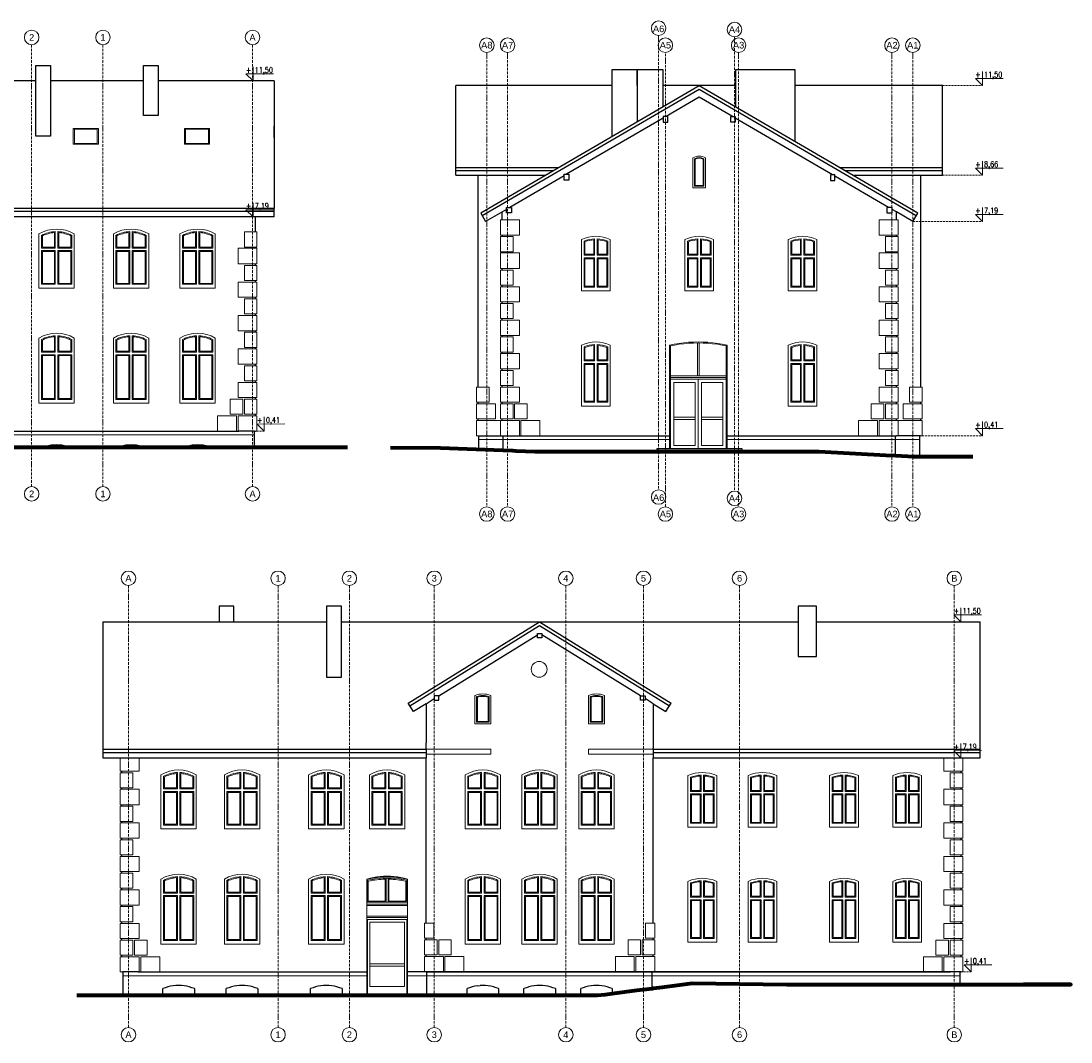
# Model space of a CAD drawing. Header units: inches. Extents: x -8638 to 29969, y -39 to 37625.
# Tile 3 of 18: x 2461 to 5789, y 9233 to 12469. Entities that reach past the tile are written whole.
import ezdxf
from ezdxf.enums import TextEntityAlignment as Align

# ---------------------------------------------------------------- set-up
doc = ezdxf.new("R2010")
doc.units = ezdxf.units.IN
doc.header["$MEASUREMENT"] = 0
for name, pattern in [('ArcadiaLine4607182594047786974', [0]), ('DOTX2', [12.7, 0, -12.7]), ('GAP', [3, 2, -0.5, 0, -0.5]), ('HIDDEN', [9.525, 6.35, -3.175])]:
    doc.linetypes.add(name, pattern=pattern)
doc.layers.get('0').update_dxf_attribs({"lineweight": 0})
for name, color, linetype, lineweight in [('AA_ODNOŚNIKI PZT', 242, 'DOTX2', 140), ('AA_STOLARKA DRZW_009', 7, 'Continuous', 0), ('AA_WIDOK_005', 252, 'Continuous', 0), ('AA_WIDOK_009', 7, 'Continuous', 0), ('AA_WYMIAR WYS_50', 7, 'Continuous', 0), ('isa_V9BAE0E40C946046_B19A2E0E40DD480C4L21BAE0E40DD48147Usr', 7, 'Continuous', 25)]:
    doc.layers.add(name, color=color, linetype=linetype, lineweight=lineweight)
doc.layers.add('AA_WIDOK_025', color=150, linetype='Continuous')
doc.styles.add('ArCADiaStyle', font='arial.ttf')
doc.styles.add('ROMANS', font='romans.shx', dxfattribs={"width": 0.8})

# ---------------------------------------------------------------- blocks, each defined once
blk = doc.blocks.new('okno 3')
at = {"layer": 'AA_STOLARKA DRZW_009', "linetype": 'Continuous'}
for p, q in [((-56, 171.4), (-56, 0)), ((-48, 126.9), (-48, 167.1)), ((-7, 175.8), (-7, 129.9)), ((-4, 178.9), (-4, 126.9)), ((4, 178.9), (4, 126.9)), ((7, 175.8), (7, 129.9)), ((48, 126.9), (48, 167.1)), ((56, 0), (56, 171.4)), ((-45, 129.9), (-45, 165.2)), ((45, 129.9), (45, 165.2)), ((-4, 126.9), (-48, 126.9)), ((-7, 129.9), (-45, 129.9)), ((4, 126.9), (48, 126.9)), ((7, 129.9), (45, 129.9)), ((-56, 0), (56, 0))]:
    blk.add_line(p, q, dxfattribs=at)
for points in [[(-48, 12), (-48, 118.9), (-4, 118.9), (-4, 12)], [(-45, 15), (-45, 115.9), (-7, 115.9), (-7, 15)], [(48, 12), (4, 12), (4, 118.9), (48, 118.9)], [(45, 15), (7, 15), (7, 115.9), (45, 115.9)]]:
    blk.add_lwpolyline(points, close=True, dxfattribs=at)
for centre, radius, start, end in [((0, 78.5), 108.5, 58.931, 121.069), ((0, 76.5), 102.5, 92.2362, 117.9198), ((0, 76.5), 99.5, 94.0337, 116.8852), ((0, 76.5), 102.5, 62.0802, 87.7638), ((0, 76.5), 99.5, 63.1148, 85.9663)]:
    blk.add_arc(centre, radius, start, end, dxfattribs=at)
blk = doc.blocks.new('okno 4')
at = {"layer": 'AA_STOLARKA DRZW_009', "linetype": 'Continuous'}
for p, q in [((-56, 206.4), (-56, 0)), ((-48, 161.9), (-48, 202.1)), ((-45, 164.9), (-45, 200.2)), ((-7, 210.8), (-7, 164.9)), ((-4, 213.9), (-4, 161.9)), ((4, 213.9), (4, 161.9)), ((7, 210.8), (7, 164.9)), ((45, 164.9), (45, 200.2)), ((48, 161.9), (48, 202.1)), ((56, 0), (56, 206.4)), ((-4, 161.9), (-48, 161.9)), ((-7, 164.9), (-45, 164.9)), ((4, 161.9), (48, 161.9)), ((7, 164.9), (45, 164.9)), ((-56, 0), (56, 0))]:
    blk.add_line(p, q, dxfattribs=at)
for points in [[(-48, 12), (-48, 153.9), (-4, 153.9), (-4, 12)], [(-45, 15), (-45, 150.9), (-7, 150.9), (-7, 15)], [(48, 12), (4, 12), (4, 153.9), (48, 153.9)], [(45, 15), (7, 15), (7, 150.9), (45, 150.9)]]:
    blk.add_lwpolyline(points, close=True, dxfattribs=at)
for centre, radius, start, end in [((0, 113.5), 108.5, 58.931, 121.069), ((0, 111.5), 102.5, 92.2362, 117.9198), ((0, 111.5), 99.5, 94.0337, 116.8852), ((0, 111.5), 102.5, 62.0802, 87.7638), ((0, 111.5), 99.5, 63.1148, 85.9663)]:
    blk.add_arc(centre, radius, start, end, dxfattribs=at)
blk = doc.blocks.new('okno 2')
at = {"layer": 'AA_STOLARKA DRZW_009', "linetype": 'Continuous'}
for points in [[(45.5, 193, 0.21978), (-45.5, 193), (-45.5, 0), (45.5, 0)], [(-37.5, 187.9, -0.084065), (-4, 194.9), (-4, 142.9), (-37.5, 142.9)], [(-34.5, 185.8, -0.071029), (-7, 191.8), (-7, 145.9), (-34.5, 145.9)], [(37.5, 187.9, 0.084065), (4, 194.9), (4, 142.9), (37.5, 142.9)], [(34.5, 185.8, 0.071029), (7, 191.8), (7, 145.9), (34.5, 145.9)]]:
    blk.add_lwpolyline(points, format="xyb", close=True, dxfattribs=at)
for points in [[(-37.5, 12), (-37.5, 134.9), (-4, 134.9), (-4, 12)], [(37.5, 12), (4, 12), (4, 134.9), (37.5, 134.9)], [(-34.5, 15), (-34.5, 131.9), (-7, 131.9), (-7, 15)], [(34.5, 15), (7, 15), (7, 131.9), (34.5, 131.9)]]:
    blk.add_lwpolyline(points, close=True, dxfattribs=at)
blk = doc.blocks.new('okno 1')
at = {"layer": 'AA_STOLARKA DRZW_009', "linetype": 'Continuous'}
for points in [[(45.5, 163, 0.21978), (-45.5, 163), (-45.5, 0), (45.5, 0)], [(-37.5, 157.9, -0.084065), (-4, 164.9), (-4, 112.9), (-37.5, 112.9)], [(-34.5, 155.8, -0.071029), (-7, 161.8), (-7, 115.9), (-34.5, 115.9)], [(37.5, 157.9, 0.084065), (4, 164.9), (4, 112.9), (37.5, 112.9)], [(34.5, 155.8, 0.071029), (7, 161.8), (7, 115.9), (34.5, 115.9)]]:
    blk.add_lwpolyline(points, format="xyb", close=True, dxfattribs=at)
for points in [[(-37.5, 12), (-37.5, 104.9), (-4, 104.9), (-4, 12)], [(-34.5, 15), (-34.5, 101.9), (-7, 101.9), (-7, 15)], [(37.5, 12), (4, 12), (4, 104.9), (37.5, 104.9)], [(34.5, 15), (7, 15), (7, 101.9), (34.5, 101.9)]]:
    blk.add_lwpolyline(points, close=True, dxfattribs=at)
blk = doc.blocks.new('OKŁADZINA')
for points in [[(0, 583), (0, 631), (40, 631), (40, 583)], [(0, 530), (0, 579), (60, 579), (60, 530)], [(0, 477), (0, 525), (40, 525), (40, 477)], [(0, 424), (0, 472), (60, 472), (60, 424)], [(0, 371), (0, 419), (40, 419), (40, 371)], [(0, 318), (0, 366), (60, 366), (60, 318)], [(0, 265), (0, 313), (40, 313), (40, 265)], [(0, 212), (0, 260), (60, 260), (60, 212)], [(0, 159), (0, 207), (40, 207), (40, 159)], [(0, 106), (0, 154), (60, 154), (60, 106)], [(0, 53), (0, 101), (40, 101), (40, 53)], [(45, 53), (45, 101), (85, 101), (85, 53)], [(0, 0), (0, 48), (60, 48), (60, 0)], [(65, 0), (65, 48), (125, 48), (125, 0)]]:
    blk.add_lwpolyline(points, close=True)
blk = doc.blocks.new('OKŁADZINA 2')
for points in [[(0, 107), (0, 155), (30, 155), (30, 107)], [(0, 54), (0, 102), (40, 102), (40, 54)], [(45, 54), (45, 102), (85, 102), (85, 54)], [(0, 0), (0, 49), (60, 49), (60, 0)], [(65, 0), (65, 49), (125, 49), (125, 0)]]:
    blk.add_lwpolyline(points, close=True)
blk = doc.blocks.new('kota wys. dół')
blk.add_lwpolyline([(2489.2, 1562.6), (2489.2, 1537.4), (2476.6, 1550), (2526.2, 1550)])
at = {"style": 'ROMANS'}
blk.add_attdef('%%P', text='', height=10.5, dxfattribs=at).set_placement((2486.1, 1552.1), align=Align.RIGHT)
blk.add_attdef('0.00', (2492.3, 1552.1), '', height=10.5, dxfattribs=at)

msp = doc.modelspace()

# ---------------------------------------------------------------- linework, layer by layer
at = {"linetype": 'ArcadiaLine4607182594047786974', "lineweight": 0}
for centre in [(4481.8, 12445.8), (4722.3, 12441.7), (2495, 12416.7), (2721, 12416.7), (3195, 12416.7), (3937.3, 12392), (4003.3, 12392), (4503.3, 12392), (4735.3, 12392), (5221.3, 12392), (5287.3, 12392), (2495, 10970.3), (2721, 10970.3), (3195, 10970.3), (4481.8, 10960.2), (4722.3, 10956.1), (3937.3, 10906.4), (4003.3, 10906.4), (4503.3, 10906.4), (4735.3, 10906.4), (5221.3, 10906.4), (5287.3, 10906.4), (2801.8, 10702.7), (3275.8, 10702.7), (3501.8, 10702.7), (3770.8, 10702.7), (4187.8, 10702.7), (4433.8, 10702.7), (4738.3, 10702.7), (5418.8, 10702.7), (2801.8, 9256.3), (3275.8, 9256.3), (3501.8, 9256.3), (3770.8, 9256.3), (4187.8, 9256.3), (4433.8, 9256.3), (4738.3, 9256.3), (5418.8, 9256.3)]:
    msp.add_circle(centre, 23, dxfattribs=at)
at = {"layer": 'AA_ODNOŚNIKI PZT', "color": 0, "linetype": 'Continuous', "lineweight": 80}
for points in [[(2410.7, 11118.4), (2529.3, 11118.4), (2618.7, 11118.4), (2765.3, 11118.4), (2854.7, 11118.4), (2976.3, 11118.4), (3065.7, 11118.4), (3152, 11118.4), (3201, 11118.4), (3496.2, 11118.4)], [(5477.7, 11087.2), (5290.7, 11087.2), (5232.5, 11090.4), (5201.5, 11092.1), (4990.7, 11103.6), (4782.5, 11103.6), (4698.5, 11103.6), (4516.5, 11103.6), (4406.5, 11103.6), (4090.7, 11103.6), (4029.4, 11105.9), (4019.5, 11106.2), (3988.5, 11107.4), (3790.7, 11114.6), (3632.5, 11116.5)], [(2637.8, 9381.3), (2783.8, 9381.3), (2832.8, 9381.3), (2910.8, 9381.3), (3010.8, 9381.3), (3111.8, 9381.3), (3211.8, 9381.3), (3378.8, 9381.3), (3478.8, 9381.3), (3556.8, 9381.3), (3685.8, 9381.3), (3747.8, 9381.3), (3796.8, 9381.3), (3874.8, 9381.3), (3974.8, 9381.3), (4054.8, 9381.3), (4154.8, 9381.3), (4234.8, 9381.3), (4288.6, 9381.3), (4312.3, 9384.3), (4334.8, 9387.2), (4412.8, 9397.1), (4461.8, 9403.3), (4464.8, 9403.6), (4484.8, 9406.2), (4549.1, 9414.3), (4588.6, 9419.3), (4888.6, 9415.3), (5406.8, 9415.3), (5437.8, 9415.3), (5488.6, 9415.3), (5788.6, 9415.3), (5638.6, 9415.3), (5638.6, 9415.3)]]:
    msp.add_lwpolyline(points, dxfattribs=at)
at = {"layer": 'AA_STOLARKA DRZW_009', "color": 0, "linetype": 'Continuous'}
for p, q in [((4590.5, 11940.6), (4590.5, 12035.6)), ((4595.5, 11945.6), (4595.5, 12032.5)), ((4595.5, 11945.6), (4595.5, 12032.5)), ((4597.5, 11947.6), (4597.5, 12031.1)), ((4623.5, 12031.1), (4623.5, 11947.6)), ((4625.5, 12032.5), (4625.5, 11945.6)), ((4630.5, 11940.6), (4630.5, 12035.6)), ((4625.5, 11945.6), (4595.5, 11945.6)), ((4625.5, 11945.6), (4595.5, 11945.6)), ((4623.5, 11947.6), (4597.5, 11947.6)), ((4590.5, 11940.6), (4630.5, 11940.6)), ((4604.5, 11344.6), (4604.5, 11448.6)), ((4610.5, 11344.6), (4610.5, 11448.6)), ((4516.5, 11441.6), (4516.5, 11113.6)), ((4698.5, 11113.6), (4698.5, 11441.6)), ((4519.5, 11344.6), (4695.5, 11344.6)), ((4519.5, 11338.6), (4695.5, 11338.6)), ((4519.5, 11333.6), (4695.5, 11333.6)), ((4607.5, 11333.6), (4607.5, 11113.6)), ((4529.5, 11213.6), (4597.5, 11213.6)), ((4685.5, 11213.6), (4617.5, 11213.6)), ((4529.5, 11205.6), (4597.5, 11205.6)), ((4685.5, 11205.6), (4617.5, 11205.6)), ((4516.5, 11113.6), (4698.5, 11113.6)), ((3899.8, 10331.3), (3899.8, 10241.3)), ((3904.8, 10327.9), (3904.8, 10246.3)), ((3907.8, 10249.3), (3907.8, 10325.7)), ((3941.8, 10325.7), (3941.8, 10249.3)), ((3944.8, 10246.3), (3944.8, 10327.9)), ((3949.8, 10331.3), (3949.8, 10241.3)), ((4259.8, 10331.3), (4259.8, 10241.3)), ((4264.8, 10327.9), (4264.8, 10246.3)), ((4267.8, 10249.3), (4267.8, 10325.7)), ((4301.8, 10325.7), (4301.8, 10249.3)), ((4304.8, 10246.3), (4304.8, 10327.9)), ((4309.8, 10331.3), (4309.8, 10241.3)), ((3941.8, 10249.3), (3907.8, 10249.3)), ((4301.8, 10249.3), (4267.8, 10249.3)), ((3899.8, 10241.3), (3949.8, 10241.3)), ((3904.8, 10246.3), (3944.8, 10246.3)), ((4259.8, 10241.3), (4309.8, 10241.3)), ((4264.8, 10246.3), (4304.8, 10246.3)), ((3558.8, 9621.3), (3558.8, 9381.3)), ((3683.8, 9621.3), (3683.8, 9381.3))]:
    msp.add_line(p, q, dxfattribs=at)
for points in [[(2707, 12128.4), (2627, 12128.4), (2627, 12078.4), (2707, 12078.4)], [(2703, 12126.4), (2631, 12126.4), (2631, 12080.4), (2703, 12080.4)], [(3059, 12128.4), (2979, 12128.4), (2979, 12078.4), (3059, 12078.4)], [(3055, 12126.4), (2983, 12126.4), (2983, 12080.4), (3055, 12080.4)], [(4597.5, 11123.6), (4529.5, 11123.6), (4529.5, 11323.6), (4597.5, 11323.6)], [(4617.5, 11123.6), (4685.5, 11123.6), (4685.5, 11323.6), (4617.5, 11323.6)], [(3621.3, 9613.3), (3566.7, 9613.3), (3566.7, 9409.3), (3621.3, 9409.3), (3676, 9409.3), (3676, 9613.3)]]:
    msp.add_lwpolyline(points, close=True, dxfattribs=at)
for points in [[(4516.5, 11441.6), (4531.5, 11444.7), (4546.6, 11447.2), (4561.7, 11449.1), (4577, 11450.5), (4592.2, 11451.3), (4607.5, 11451.6), (4622.8, 11451.3), (4638.1, 11450.5), (4653.3, 11449.1), (4668.4, 11447.2), (4683.5, 11444.7), (4698.5, 11441.6)], [(4516.5, 11113.6), (4516.5, 11441.6), (4531.5, 11444.7), (4546.6, 11447.2), (4561.7, 11449.1), (4577, 11450.5), (4592.2, 11451.3), (4607.5, 11451.6), (4622.8, 11451.3), (4638.1, 11450.5), (4653.3, 11449.1), (4668.4, 11447.2), (4683.5, 11444.7), (4698.5, 11441.6), (4698.5, 11113.6)], [(4519.5, 11113.6), (4519.5, 11439.2), (4532, 11441.7), (4547, 11444.2), (4562.1, 11446.1), (4577.2, 11447.5), (4592.3, 11448.3), (4607.5, 11448.6), (4622.7, 11448.3), (4637.8, 11447.5), (4653, 11446.1), (4668, 11444.2), (4683, 11441.7), (4695.5, 11439.2), (4695.5, 11113.6)], [(3685.8, 9381.3), (3685.8, 9384.3), (3685.8, 9401.3), (3685.8, 9455.3), (3685.8, 9749.3), (3675.3, 9752.4), (3664.7, 9754.9), (3654, 9756.8), (3643.1, 9758.2), (3632.2, 9759), (3621.3, 9759.3), (3610.4, 9759), (3599.5, 9758.2), (3588.7, 9756.8), (3577.9, 9754.9), (3567.3, 9752.4), (3556.8, 9749.3), (3556.8, 9455.3), (3556.8, 9401.3), (3556.8, 9384.3), (3556.8, 9381.3)], [(3685.8, 9381.3), (3685.8, 9422.7), (3685.8, 9749.2), (3673, 9751.9), (3658.7, 9753.8), (3646.3, 9755.2), (3633.8, 9756), (3621.3, 9756.3), (3608.8, 9756), (3596.4, 9755.2), (3584, 9753.8), (3569.7, 9751.9), (3556.8, 9749.2), (3556.8, 9422.7), (3556.8, 9381.3)], [(3618.3, 9752.3), (3618.3, 9676.3), (3621.3, 9676.3), (3556.8, 9676.3)], [(3558.8, 9676.3), (3558.8, 9745.6), (3570.4, 9747.9), (3584.5, 9749.9), (3596.7, 9751.2), (3609, 9752.1), (3618.3, 9752.3), (3621.3, 9752.3), (3624.3, 9752.3), (3633.6, 9752.1), (3645.9, 9751.2), (3658.1, 9749.9), (3672.3, 9747.9), (3683.8, 9745.6), (3683.8, 9676.3)], [(3624.3, 9752.3), (3624.3, 9676.3), (3621.3, 9676.3), (3685.8, 9676.3)], [(3685.8, 9670.3), (3621.3, 9670.3), (3556.8, 9670.3)], [(3685.8, 9665.3), (3621.3, 9665.3), (3556.8, 9665.3)], [(3685.8, 9632.3), (3621.3, 9632.3), (3556.8, 9632.3)], [(3685.8, 9627.3), (3621.3, 9627.3), (3556.8, 9627.3)], [(3685.8, 9621.3), (3621.3, 9621.3), (3556.8, 9621.3)], [(3676, 9481.3), (3621.3, 9481.3), (3566.7, 9481.3)], [(3676, 9473.3), (3621.3, 9473.3), (3566.7, 9473.3)]]:
    msp.add_lwpolyline(points, dxfattribs=at)
for points in [[(3615.3, 9749.2), (3615.3, 9679.3), (3561.8, 9679.3), (3561.8, 9743.2, -0.047178)], [(3627.3, 9749.2), (3627.3, 9679.3), (3680.8, 9679.3), (3680.8, 9743.2, 0.047178)]]:
    msp.add_lwpolyline(points, format="xyb", close=True, dxfattribs=at)
for centre, radius, start, end in [((4610.5, 11998.1), 42.5, 61.9275, 118.0725), ((4610.5, 11998.1), 37.5, 66.4218, 113.5782), ((4610.5, 11998.1), 35.5, 68.5187, 111.4813), ((3924.8, 10271.6), 64.7, 67.2633, 112.7367), ((3924.8, 10271.6), 59.7, 70.4214, 109.5786), ((3924.8, 10271.6), 56.7, 72.5478, 107.4522), ((4284.8, 10271.6), 64.7, 67.2633, 112.7367), ((4284.8, 10271.6), 59.7, 70.4214, 109.5786), ((4284.8, 10271.6), 56.7, 72.5478, 107.4522)]:
    msp.add_arc(centre, radius, start, end, dxfattribs=at)
at = {"layer": 'AA_WIDOK_005', "color": 0}
for p, q in [((1442, 11157.4), (3201, 11157.4)), ((3912.5, 11142.6), (4516.5, 11142.6)), ((4698.5, 11142.6), (5308.5, 11142.6)), ((2783.8, 9443.3), (3556.8, 9443.3)), ((3685.8, 9443.3), (5437.8, 9443.3))]:
    msp.add_line(p, q, dxfattribs=at)
for points in [[(3944.5, 11260.6), (3904.5, 11260.6), (3904.5, 11308.6), (3944.5, 11308.6)], [(5276.5, 11260.6), (5316.5, 11260.6), (5316.5, 11308.6), (5276.5, 11308.6)], [(3904.5, 11255.6), (3964.5, 11255.6), (3964.5, 11207.6), (3904.5, 11207.6)], [(5316.5, 11255.6), (5256.5, 11255.6), (5256.5, 11207.6), (5316.5, 11207.6)], [(3904.5, 11154.6), (3904.5, 11202.6), (3980.5, 11202.6), (3980.5, 11154.6)], [(5316.5, 11154.6), (5316.5, 11202.6), (5240.5, 11202.6), (5240.5, 11154.6)]]:
    msp.add_lwpolyline(points, close=True, dxfattribs=at)
at = {"layer": 'AA_WIDOK_009', "color": 0}
for points in [[(3980.5, 11790.6), (3980.5, 11838.6), (4040.5, 11838.6), (4040.5, 11790.6)], [(5180.5, 11790.6), (5180.5, 11838.6), (5240.5, 11838.6), (5240.5, 11790.6)], [(3744.8, 10160.9), (3949.8, 10160.9), (3949.8, 10145.9), (3744.8, 10145.9)], [(4464.8, 10160.9), (4259.8, 10160.9), (4259.8, 10145.9), (4464.8, 10145.9)], [(2775.8, 10091.3), (2775.8, 10134.1), (2835.8, 10134.1), (2835.8, 10091.3)], [(5385.8, 10091.3), (5385.8, 10134.1), (5445.8, 10134.1), (5445.8, 10091.3)]]:
    msp.add_lwpolyline(points, close=True, dxfattribs=at)
msp.add_circle((4103.1, 10414.1), 25, dxfattribs=at)
at = {"layer": 'AA_WIDOK_025', "color": 0}
for p, q in [((2508, 12278.8), (1880, 12278.8)), ((2849, 12278.8), (2555, 12278.8)), ((3264, 12278.8), (2896, 12278.8)), ((3264, 12278.8), (3264, 11874.9)), ((3839.5, 11979.9), (3839.5, 12264.1)), ((4334, 12264.1), (3839.5, 12264.1)), ((4725, 12264.1), (4496.5, 12264.1)), ((5381.5, 12264.1), (4915, 12264.1)), ((5381.5, 11979.9), (5381.5, 12264.1)), ((4610.5, 12227.6), (4505.5, 12166.4)), ((4496.5, 12161.2), (4190.3, 11982.9)), ((3264, 12099.7), (3264, 12135.5)), ((3839.5, 12004.6), (4166, 12004.6)), ((3839.5, 11994.6), (4148.8, 11994.6)), ((3839.5, 11979.9), (4123.5, 11979.9)), ((5055, 12004.6), (5381.5, 12004.6)), ((5072.2, 11994.6), (5381.5, 11994.6)), ((5311.5, 11979.9), (5311.5, 11308.6)), ((4183, 11978.6), (4010.3, 11878)), ((3264, 11874.9), (2240, 11874.9)), ((3264, 11864.9), (2240, 11864.9)), ((3152, 11848.2), (2240, 11848.2)), ((3204, 11848.2), (3152, 11848.2)), ((3204, 11800.4), (3204, 11848.2)), ((3264, 11848.2), (3204, 11848.2)), ((3264, 11848.2), (3264, 11874.9)), ((3918.1, 11860.2), (3933.7, 11833.4)), ((3999.5, 11871.8), (3933.7, 11833.4)), ((5287.4, 11833.4), (5303, 11860.2)), ((3985.5, 11790.6), (3985.5, 11785.6)), ((5235.5, 11785.6), (5235.5, 11790.6)), ((3204, 11748.4), (3204, 11752.4)), ((3985.5, 11737.6), (3985.5, 11733.6)), ((3204, 11694.4), (3204, 11699.4)), ((3204, 11641.4), (3204, 11646.4)), ((3204, 11588.4), (3204, 11593.4)), ((3204, 11535.4), (3204, 11540.4)), ((3204, 11482.4), (3204, 11487.4)), ((5235.5, 11472.6), (5235.5, 11467.6)), ((3204, 11429.4), (3204, 11434.4)), ((3204, 11376.4), (3204, 11381.4)), ((3204, 11323.4), (3204, 11328.4)), ((3204, 11270.4), (3204, 11275.4)), ((5311.5, 11260.6), (5311.5, 11255.6)), ((3204, 11217.4), (3204, 11222.4)), ((5311.5, 11207.6), (5311.5, 11202.6)), ((2240, 11169.4), (3152, 11169.4)), ((3201, 11169.4), (3152, 11169.4)), ((3201, 11169.4), (3204, 11169.4)), ((3201, 11118.4), (3201, 11169.4)), ((3909.5, 11154.6), (3985.5, 11154.6)), ((3912.5, 11110.1), (3912.5, 11154.6)), ((3985.5, 11154.6), (4516.5, 11154.6)), ((3988.5, 11154.6), (3988.5, 11107.4)), ((4698.5, 11154.6), (5235.5, 11154.6)), ((5232.5, 11090.4), (5232.5, 11154.6)), ((5311.5, 11154.6), (5235.5, 11154.6)), ((5308.5, 11154.6), (5308.5, 11087.2)), ((2529.3, 11118.4), (2532, 11119.4)), ((2532, 11119.4), (2540.2, 11121.9)), ((2540.2, 11121.9), (2548.5, 11123.8)), ((2548.5, 11123.8), (2556.9, 11125.2)), ((2556.9, 11125.2), (2565.4, 11126.1)), ((2565.4, 11126.1), (2574, 11126.4)), ((2574, 11126.4), (2582.5, 11126.1)), ((2582.5, 11126.1), (2591, 11125.2)), ((2591, 11125.2), (2599.5, 11123.8)), ((2599.5, 11123.8), (2607.8, 11121.9)), ((2607.8, 11121.9), (2616, 11119.4)), ((2616, 11119.4), (2618.7, 11118.4)), ((2765.3, 11118.4), (2768, 11119.4)), ((2768, 11119.4), (2776.2, 11121.9)), ((2776.2, 11121.9), (2784.5, 11123.8)), ((2784.5, 11123.8), (2792.9, 11125.2)), ((2792.9, 11125.2), (2801.4, 11126.1)), ((2801.4, 11126.1), (2810, 11126.4)), ((2810, 11126.4), (2818.5, 11126.1)), ((2818.5, 11126.1), (2827, 11125.2)), ((2827, 11125.2), (2835.5, 11123.8)), ((2835.5, 11123.8), (2843.8, 11121.9)), ((2843.8, 11121.9), (2852, 11119.4)), ((2852, 11119.4), (2854.7, 11118.4)), ((2976.3, 11118.4), (2979, 11119.4)), ((2979, 11119.4), (2987.2, 11121.9)), ((2987.2, 11121.9), (2995.5, 11123.8)), ((2995.5, 11123.8), (3003.9, 11125.2)), ((3003.9, 11125.2), (3012.4, 11126.1)), ((3012.4, 11126.1), (3021, 11126.4)), ((3021, 11126.4), (3029.5, 11126.1)), ((3029.5, 11126.1), (3038, 11125.2)), ((3038, 11125.2), (3046.5, 11123.8)), ((3046.5, 11123.8), (3054.8, 11121.9)), ((3054.8, 11121.9), (3063, 11119.4)), ((3063, 11119.4), (3065.7, 11118.4)), ((2720.8, 10564.8), (2720.8, 10134.1)), ((2720.8, 10564.8), (3429.8, 10564.8)), ((3476.8, 10564.8), (4923.8, 10564.8)), ((4981.8, 10564.8), (5500.8, 10564.8)), ((5500.8, 10134.1), (5500.8, 10564.8)), ((3784.8, 10330.1), (4097.8, 10524)), ((4424.8, 10330.1), (4111.8, 10524)), ((3744.8, 10305.3), (3770.8, 10321.4)), ((4464.8, 10305.3), (4438.8, 10321.4)), ((3704.9, 10280.6), (3688.5, 10306.9)), ((3744.8, 10305.3), (3704.9, 10280.6)), ((3744.8, 10305.3), (3744.8, 10235.2)), ((4464.8, 10305.3), (4504.8, 10280.6)), ((4464.8, 10305.3), (4464.8, 10235.2)), ((4504.8, 10280.6), (4521.1, 10306.9)), ((3744.8, 10235.2), (3744.8, 10199.3)), ((4464.8, 10235.2), (4464.8, 10199.3)), ((3744.8, 10199.3), (3744.8, 10181.3)), ((4464.8, 10199.3), (4464.8, 10164.3)), ((2720.8, 10160.9), (3744.8, 10160.9)), ((2720.8, 10150.9), (3744.8, 10150.9)), ((3744.8, 10164.3), (3744.8, 10181.3)), ((3744.8, 10160.9), (3744.8, 10164.3)), ((3744.8, 10160.9), (3744.8, 10151.3)), ((3744.8, 10151.3), (3744.8, 10134.1)), ((4464.8, 10160.9), (4464.8, 10164.3)), ((4464.8, 10160.9), (4464.8, 10134.1)), ((4464.8, 10160.9), (5500.8, 10160.9)), ((4464.8, 10150.9), (5500.8, 10150.9)), ((2720.8, 10134.1), (2780.8, 10134.1)), ((2780.8, 10134.1), (2832.8, 10134.1)), ((2832.8, 10134.1), (3744.8, 10134.1)), ((3744.8, 9834.3), (3744.8, 10134.1)), ((4464.8, 9610.3), (4464.8, 10134.1)), ((4464.8, 10134.1), (4484.8, 10134.1)), ((4484.8, 10134.1), (5406.8, 10134.1)), ((5406.8, 10134.1), (5440.8, 10134.1)), ((5440.8, 10134.1), (5500.8, 10134.1)), ((2780.8, 10086.3), (2780.8, 10091.3)), ((5440.8, 10086.3), (5440.8, 10091.3)), ((2780.8, 10034.3), (2780.8, 10038.3)), ((5440.8, 10034.3), (5440.8, 10038.3)), ((2780.8, 9980.3), (2780.8, 9985.3)), ((5440.8, 9980.3), (5440.8, 9985.3)), ((2780.8, 9927.3), (2780.8, 9932.3)), ((5440.8, 9927.3), (5440.8, 9932.3)), ((2780.8, 9874.3), (2780.8, 9879.3)), ((5440.8, 9874.3), (5440.8, 9879.3)), ((2780.8, 9821.3), (2780.8, 9826.3)), ((3744.8, 9804.3), (3744.8, 9834.3)), ((5440.8, 9821.3), (5440.8, 9826.3)), ((3744.8, 9610.3), (3744.8, 9804.3)), ((2780.8, 9768.3), (2780.8, 9773.3)), ((5440.8, 9768.3), (5440.8, 9773.3)), ((2780.8, 9715.3), (2780.8, 9720.3)), ((5440.8, 9715.3), (5440.8, 9720.3)), ((2780.8, 9662.3), (2780.8, 9667.3)), ((5440.8, 9662.3), (5440.8, 9667.3)), ((2780.8, 9609.3), (2780.8, 9614.3)), ((5440.8, 9609.3), (5440.8, 9614.3)), ((2780.8, 9556.3), (2780.8, 9561.3)), ((3744.8, 9557.3), (3744.8, 9562.3)), ((4464.8, 9557.3), (4464.8, 9562.3)), ((5440.8, 9556.3), (5440.8, 9561.3)), ((2780.8, 9503.3), (2780.8, 9508.3)), ((3744.8, 9504.3), (3744.8, 9509.3)), ((4464.8, 9504.3), (4464.8, 9509.3)), ((5440.8, 9503.3), (5440.8, 9508.3)), ((2780.8, 9455.3), (2783.8, 9455.3)), ((2832.8, 9455.3), (2783.8, 9455.3)), ((2783.8, 9455.3), (2783.8, 9381.3)), ((2832.8, 9455.3), (3522.8, 9455.3)), ((3522.8, 9455.3), (3556.8, 9455.3)), ((3744.8, 9455.3), (3685.8, 9455.3)), ((5440.8, 9455.3), (3685.8, 9455.3)), ((3747.8, 9455.3), (3744.8, 9455.3)), ((3747.8, 9455.3), (3754.8, 9455.3)), ((3747.8, 9401.3), (3747.8, 9455.3)), ((3754.8, 9455.3), (3796.8, 9455.3)), ((3796.8, 9455.3), (4412.8, 9455.3)), ((4412.8, 9455.3), (4461.8, 9455.3)), ((4461.8, 9455.3), (4464.8, 9455.3)), ((4461.8, 9403.3), (4461.8, 9455.3)), ((4464.8, 9455.3), (4484.8, 9455.3)), ((4484.8, 9455.3), (5406.8, 9455.3)), ((5437.8, 9455.3), (5406.8, 9455.3)), ((5437.8, 9455.3), (5440.8, 9455.3)), ((5437.8, 9415.3), (5437.8, 9455.3)), ((2918.8, 9405.4), (2910.8, 9402.3)), ((2910.8, 9384.3), (2910.8, 9402.3)), ((2910.8, 9381.3), (2910.8, 9384.3)), ((2927, 9407.9), (2918.8, 9405.4)), ((2935.3, 9409.8), (2927, 9407.9)), ((2943.8, 9411.2), (2935.3, 9409.8)), ((2952.3, 9412), (2943.8, 9411.2)), ((2960.8, 9412.3), (2952.3, 9412)), ((2969.4, 9412), (2960.8, 9412.3)), ((2977.9, 9411.2), (2969.4, 9412)), ((2986.3, 9409.8), (2977.9, 9411.2)), ((2994.6, 9407.9), (2986.3, 9409.8)), ((3002.8, 9405.4), (2994.6, 9407.9)), ((3010.8, 9402.3), (3002.8, 9405.4)), ((3010.8, 9402.3), (3010.8, 9384.3)), ((3010.8, 9384.3), (3010.8, 9381.3)), ((3119.8, 9405.4), (3111.8, 9402.3)), ((3111.8, 9384.3), (3111.8, 9402.3)), ((3111.8, 9381.3), (3111.8, 9384.3)), ((3128, 9407.9), (3119.8, 9405.4)), ((3136.3, 9409.8), (3128, 9407.9)), ((3144.8, 9411.2), (3136.3, 9409.8)), ((3153.3, 9412), (3144.8, 9411.2)), ((3161.8, 9412.3), (3153.3, 9412)), ((3170.4, 9412), (3161.8, 9412.3)), ((3178.9, 9411.2), (3170.4, 9412)), ((3187.3, 9409.8), (3178.9, 9411.2)), ((3195.6, 9407.9), (3187.3, 9409.8)), ((3203.8, 9405.4), (3195.6, 9407.9)), ((3211.8, 9402.3), (3203.8, 9405.4)), ((3211.8, 9402.3), (3211.8, 9384.3)), ((3211.8, 9384.3), (3211.8, 9381.3)), ((3386.8, 9405.4), (3378.8, 9402.3)), ((3378.8, 9384.3), (3378.8, 9402.3)), ((3378.8, 9381.3), (3378.8, 9384.3)), ((3395, 9407.9), (3386.8, 9405.4)), ((3403.3, 9409.8), (3395, 9407.9)), ((3411.8, 9411.2), (3403.3, 9409.8)), ((3420.3, 9412), (3411.8, 9411.2)), ((3428.8, 9412.3), (3420.3, 9412)), ((3437.4, 9412), (3428.8, 9412.3)), ((3445.9, 9411.2), (3437.4, 9412)), ((3454.3, 9409.8), (3445.9, 9411.2)), ((3462.6, 9407.9), (3454.3, 9409.8)), ((3470.8, 9405.4), (3462.6, 9407.9)), ((3478.8, 9402.3), (3470.8, 9405.4)), ((3478.8, 9402.3), (3478.8, 9384.3)), ((3478.8, 9384.3), (3478.8, 9381.3)), ((3747.8, 9384.3), (3747.8, 9401.3)), ((3747.8, 9381.3), (3747.8, 9384.3)), ((3882.8, 9405.4), (3874.8, 9402.3)), ((3874.8, 9384.3), (3874.8, 9402.3)), ((3874.8, 9381.3), (3874.8, 9384.3)), ((3891, 9407.9), (3882.8, 9405.4)), ((3899.3, 9409.8), (3891, 9407.9)), ((3907.8, 9411.2), (3899.3, 9409.8)), ((3907.8, 9411.2), (3916.3, 9412)), ((3924.8, 9412.3), (3916.3, 9412)), ((3933.4, 9412), (3924.8, 9412.3)), ((3941.9, 9411.2), (3933.4, 9412)), ((3950.3, 9409.8), (3941.9, 9411.2)), ((3958.6, 9407.9), (3950.3, 9409.8)), ((3966.8, 9405.4), (3958.6, 9407.9)), ((3974.8, 9402.3), (3966.8, 9405.4)), ((3974.8, 9402.3), (3974.8, 9384.3)), ((3974.8, 9384.3), (3974.8, 9381.3)), ((4062.8, 9405.4), (4054.8, 9402.3)), ((4054.8, 9384.3), (4054.8, 9402.3)), ((4054.8, 9381.3), (4054.8, 9384.3)), ((4071, 9407.9), (4062.8, 9405.4)), ((4079.3, 9409.8), (4071, 9407.9)), ((4087.8, 9411.2), (4079.3, 9409.8)), ((4096.3, 9412), (4087.8, 9411.2)), ((4104.8, 9412.3), (4096.3, 9412)), ((4113.4, 9412), (4104.8, 9412.3)), ((4121.9, 9411.2), (4113.4, 9412)), ((4130.3, 9409.8), (4121.9, 9411.2)), ((4138.6, 9407.9), (4130.3, 9409.8)), ((4146.8, 9405.4), (4138.6, 9407.9)), ((4154.8, 9402.3), (4146.8, 9405.4)), ((4154.8, 9402.3), (4154.8, 9384.3)), ((4154.8, 9384.3), (4154.8, 9381.3)), ((4242.8, 9405.4), (4234.8, 9402.3)), ((4234.8, 9384.3), (4234.8, 9402.3)), ((4234.8, 9381.3), (4234.8, 9384.3)), ((4251, 9407.9), (4242.8, 9405.4)), ((4259.3, 9409.8), (4251, 9407.9)), ((4267.8, 9411.2), (4259.3, 9409.8)), ((4276.3, 9412), (4267.8, 9411.2)), ((4284.8, 9412.3), (4276.3, 9412)), ((4293.4, 9412), (4284.8, 9412.3)), ((4301.9, 9411.2), (4293.4, 9412)), ((4310.3, 9409.8), (4301.9, 9411.2)), ((4318.6, 9407.9), (4310.3, 9409.8)), ((4326.8, 9405.4), (4318.6, 9407.9)), ((4334.8, 9402.3), (4326.8, 9405.4)), ((4334.8, 9402.3), (4334.8, 9387.2)), ((4334.8, 9387.2), (4334.8, 9384.3))]:
    msp.add_line(p, q, dxfattribs=at)
for points in [[(2508, 12278.8), (2508, 12328.2), (2555, 12328.2), (2555, 12278.8)], [(2849, 12278.8), (2849, 12328.2), (2896, 12328.2), (2896, 12278.8)], [(4413.5, 12264.1), (4413.5, 12313.5), (4334, 12313.5), (4334, 12102.5)], [(4496.5, 12197.1), (4496.5, 12313.5), (4413.5, 12313.5), (4413.5, 12148.8)], [(4915, 12086.1), (4915, 12313.5), (4725, 12313.5), (4725, 12196.8)], [(2555, 12278.8), (2555, 12103.8), (2508, 12103.8), (2508, 12278.8)], [(2896, 12278.8), (2896, 12168.8), (2849, 12168.8), (2849, 12278.8)], [(5303, 11860.2), (4610.5, 12263.5), (3918.1, 11860.2)], [(5297.9, 11851.6), (4610.5, 12251.9), (3923.1, 11851.6)], [(4715.6, 12166.4), (4610.5, 12227.6)], [(5032.7, 11981.8), (4724.5, 12161.2)], [(3909.5, 11308.6), (3909.5, 11448.6), (3909.5, 11458.6), (3909.5, 11613.6), (3909.5, 11778.6), (3909.5, 11788.6), (3909.5, 11940.6), (3909.5, 11979.9)], [(5097.5, 11979.9), (5381.5, 11979.9), (5381.5, 11979.9), (5381.5, 11979.9), (5381.5, 11979.9), (5381.5, 11979.9), (5381.5, 11979.9), (5381.5, 11979.9), (5381.5, 11979.9), (5381.5, 11979.9), (5381.5, 11979.9)], [(5210.7, 11878), (5040, 11977.5)], [(3985.5, 11838.6), (3985.5, 11863.6)], [(5287.4, 11833.4), (5235.5, 11863.6), (5221.5, 11871.8)], [(5235.5, 11838.6), (5235.5, 11863.6)], [(5235.5, 11733.6), (5235.5, 11737.6)], [(3985.5, 11679.6), (3985.5, 11684.6)], [(5235.5, 11679.6), (5235.5, 11684.6)], [(3985.5, 11626.6), (3985.5, 11631.6)], [(5235.5, 11626.6), (5235.5, 11631.6)], [(3985.5, 11573.6), (3985.5, 11578.6)], [(5235.5, 11573.6), (5235.5, 11578.6)], [(3985.5, 11520.6), (3985.5, 11525.6)], [(5235.5, 11520.6), (5235.5, 11525.6)], [(3985.5, 11467.6), (3985.5, 11472.6)], [(3985.5, 11414.6), (3985.5, 11419.6)], [(5235.5, 11414.6), (5235.5, 11419.6)], [(3985.5, 11361.6), (3985.5, 11366.6)], [(5235.5, 11361.6), (5235.5, 11366.6)], [(3985.5, 11308.6), (3985.5, 11313.6)], [(5235.5, 11308.6), (5235.5, 11313.6)], [(3909.5, 11255.6), (3909.5, 11260.6)], [(3985.5, 11255.6), (3985.5, 11260.6)], [(5235.5, 11255.6), (5235.5, 11260.6)], [(3909.5, 11202.6), (3909.5, 11207.6)], [(3985.5, 11202.6), (3985.5, 11207.6)], [(5235.5, 11202.6), (5235.5, 11207.6)], [(3135.8, 10564.8), (3135.8, 10614.2), (3088.8, 10614.2), (3088.8, 10564.8)], [(3476.8, 10564.8), (3476.8, 10614.2), (3429.8, 10614.2), (3429.8, 10564.8)], [(4981.8, 10564.8), (4981.8, 10614.2), (4923.8, 10614.2), (4923.8, 10564.8)], [(3429.8, 10564.8), (3429.8, 10389.8), (3476.8, 10389.8), (3476.8, 10564.8)], [(3688.5, 10306.9), (4104.8, 10564.8), (4521.1, 10306.9)], [(3693.8, 10298.4), (4104.8, 10553), (4515.8, 10298.4)], [(4923.8, 10564.8), (4923.8, 10454.8), (4981.8, 10454.8), (4981.8, 10564.8)]]:
    msp.add_lwpolyline(points, dxfattribs=at)
for points in [[(4496.5, 12148.4), (4510.5, 12148.4), (4510.5, 12166.4), (4496.5, 12166.4)], [(4724.5, 12148.4), (4710.5, 12148.4), (4710.5, 12166.4), (4724.5, 12166.4)], [(4197, 11964.9), (4183, 11964.9), (4183, 11982.9), (4197, 11982.9)], [(5026, 11963.8), (5040, 11963.8), (5040, 11981.8), (5026, 11981.8)], [(4015.5, 11861), (3999.5, 11861), (3999.5, 11878), (4015.5, 11878)], [(5205.5, 11861), (5221.5, 11861), (5221.5, 11878), (5205.5, 11878)], [(4476.8, 11113.6), (4745, 11113.6), (4745, 11103.6), (4476.8, 11103.6)], [(4111.8, 10514.3), (4097.8, 10514.3), (4097.8, 10528.3), (4111.8, 10528.3)], [(3770.8, 10316.6), (3784.8, 10316.6), (3784.8, 10330.6), (3770.8, 10330.6)], [(4438.8, 10316.6), (4424.8, 10316.6), (4424.8, 10330.6), (4438.8, 10330.6)]]:
    msp.add_lwpolyline(points, close=True, dxfattribs=at)
at = {"layer": 'AA_WYMIAR WYS_50', "color": 0, "linetype": 'HIDDEN', "transparency": 33554687}
for points in [[(3070.3, 12278.8), (3196.5, 12278.8)], [(5381.5, 12264.1), (5507.7, 12264.1)], [(5381.5, 11979.9), (5507.7, 11979.9)], [(3045.3, 11848.2), (3196.5, 11848.2)], [(5287.4, 11833.4), (5507.7, 11833.4)], [(3055.4, 11169.4), (3231.6, 11169.4)], [(5316.5, 11154.6), (5507.7, 11154.6)], [(5313.5, 10564.8), (5439.6, 10564.8)], [(5288.5, 10134.1), (5439.6, 10134.1)], [(5295.8, 9455.3), (5471.9, 9455.3)]]:
    msp.add_lwpolyline(points, dxfattribs=at)
at = {"layer": 'isa_V9BAE0E40C946046_B19A2E0E40DD480C4L21BAE0E40DD48147Usr', "linetype": 'GAP', "lineweight": 0, "ltscale": 4}
for p, q in [((4481.8, 12422.8), (4481.8, 10983.2)), ((4722.3, 12418.7), (4722.3, 10979.1)), ((2495, 10993.3), (2495, 12393.7)), ((2721, 10993.3), (2721, 12393.7)), ((3195, 10993.3), (3195, 12393.7)), ((3937.3, 12369), (3937.3, 10929.4)), ((4003.3, 12369), (4003.3, 10929.4)), ((4503.3, 10929.4), (4503.3, 12369)), ((4735.3, 12369), (4735.3, 10929.4)), ((5221.3, 12369), (5221.3, 10929.4)), ((5287.3, 12369), (5287.3, 10929.4)), ((2801.8, 9279.3), (2801.8, 10679.7)), ((3275.8, 9279.3), (3275.8, 10679.7)), ((3501.8, 9279.3), (3501.8, 10679.7)), ((3770.8, 9279.3), (3770.8, 10679.7)), ((4187.8, 9279.3), (4187.8, 10679.7)), ((4433.8, 9279.3), (4433.8, 10679.7)), ((4738.3, 9279.3), (4738.3, 10679.7)), ((5418.8, 9279.3), (5418.8, 10679.7))]:
    msp.add_line(p, q, dxfattribs=at)

# ---------------------------------------------------------------- block references
at = {"color": 0, "rotation": 360}
for name, p in [('okno 1', (4283, 11613.6)), ('okno 1', (4610.5, 11613.6)), ('okno 1', (4938, 11613.6)), ('okno 2', (4283, 11248.6)), ('okno 2', (4938, 11248.6)), ('okno 3', (2960.8, 9908.3)), ('okno 3', (3161.8, 9908.3)), ('okno 3', (3428.8, 9908.3)), ('okno 3', (3621.3, 9908.3)), ('okno 3', (3924.8, 9908.3)), ('okno 3', (4104.8, 9908.3)), ('okno 3', (4284.8, 9908.3)), ('okno 1', (4620.3, 9914.3)), ('okno 1', (4810.8, 9914.3)), ('okno 1', (5069.3, 9914.3)), ('okno 1', (5269.8, 9914.3)), ('okno 4', (2960.8, 9543.3)), ('okno 4', (3161.8, 9543.3)), ('okno 4', (3428.8, 9543.3)), ('okno 4', (3924.8, 9543.3)), ('okno 4', (4104.8, 9543.3)), ('okno 4', (4284.8, 9543.3)), ('okno 2', (4620.3, 9549.3)), ('okno 2', (4810.8, 9549.3)), ('okno 2', (5069.3, 9549.3)), ('okno 2', (5269.8, 9549.3))]:
    msp.add_blockref(name, p, dxfattribs=at)
at = {"layer": 'AA_STOLARKA DRZW_009', "color": 0, "linetype": 'Continuous'}
for name, p in [('okno 3', (2574, 11622.4)), ('okno 3', (2810, 11622.4)), ('okno 3', (3021, 11622.4)), ('okno 4', (2574, 11257.4)), ('okno 4', (2810, 11257.4)), ('okno 4', (3021, 11257.4))]:
    msp.add_blockref(name, p, dxfattribs=at)
at = {"layer": 'AA_WIDOK_009', "color": 0, "xscale": -1}
for name, p in [('OKŁADZINA', (3209, 11169.4)), ('OKŁADZINA', (5445.8, 9455.3)), ('OKŁADZINA 2', (4469.8, 9455.3))]:
    msp.add_blockref(name, p, dxfattribs=at)
at = {"layer": 'AA_WIDOK_009', "color": 0}
for name, p, rotation in [('OKŁADZINA', (3980.5, 11154.6), 359.9999999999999), ('OKŁADZINA', (2775.8, 9455.3), 360), ('OKŁADZINA 2', (3739.8, 9455.3), 360)]:
    msp.add_blockref(name, p, dxfattribs=dict(at, rotation=rotation))
at = {"layer": 'AA_WIDOK_009', "color": 0, "xscale": -1, "rotation": 359.9999999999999}
msp.add_blockref('OKŁADZINA', (5240.5, 11154.6), dxfattribs=at)
at = {"layer": 'AA_WYMIAR WYS_50', "color": 0, "transparency": 33554687}
ref = msp.add_blockref('kota wys. dół', (-1202.5, 9556.6), dxfattribs=dict(at, xscale=1.768188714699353, yscale=1.768188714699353, zscale=1.768188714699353, rotation=0.05060205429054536))
ref.add_attrib('%%P', '+', dxfattribs={"layer": '0', "height": 17.7, "rotation": 0.0506, "style": 'ROMANS', "width": 0.8}).set_placement((3190.9, 12304.8), align=Align.RIGHT)
ref.add_attrib('0.00', '11,50', (3202, 12304.8), dxfattribs={"layer": '0', "height": 17.68, "rotation": 0.0506, "style": 'ROMANS', "width": 0.8})
ref = msp.add_blockref('kota wys. dół', (1108.8, 9541.9), dxfattribs=dict(at, xscale=1.768188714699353, yscale=1.768188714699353, zscale=1.768188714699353, rotation=0.05060205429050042))
ref.add_attrib('%%P', '+', dxfattribs={"layer": '0', "height": 17.7, "rotation": 0.0506, "style": 'ROMANS', "width": 0.8}).set_placement((5502.2, 12290.1), align=Align.RIGHT)
ref.add_attrib('0.00', '11,50', (5513.2, 12290.1), dxfattribs={"layer": '0', "height": 17.68, "rotation": 0.0506, "style": 'ROMANS', "width": 0.8})
ref = msp.add_blockref('kota wys. dół', (1108.8, 9257.6), dxfattribs=dict(at, xscale=1.768188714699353, yscale=1.768188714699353, zscale=1.768188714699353, rotation=0.0506020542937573))
ref.add_attrib('%%P', '+', dxfattribs={"layer": '0', "height": 17.7, "rotation": 0.0506, "style": 'ROMANS', "width": 0.8}).set_placement((5502.2, 12005.8), align=Align.RIGHT)
ref.add_attrib('0.00', '8,66', (5513.2, 12005.9), dxfattribs={"layer": '0', "height": 17.68, "rotation": 0.0506, "style": 'ROMANS', "width": 0.8})
ref = msp.add_blockref('kota wys. dół', (-1202.5, 9125.9), dxfattribs=dict(at, xscale=1.768188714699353, yscale=1.768188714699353, zscale=1.768188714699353, rotation=0.05060205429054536))
ref.add_attrib('%%P', '+', dxfattribs={"layer": '0', "height": 17.7, "rotation": 0.0506, "style": 'ROMANS', "width": 0.8}).set_placement((3190.9, 11874.1), align=Align.RIGHT)
ref.add_attrib('0.00', '7,19', (3202, 11874.2), dxfattribs={"layer": '0', "height": 17.68, "rotation": 0.0506, "style": 'ROMANS', "width": 0.8})
ref = msp.add_blockref('kota wys. dół', (1108.8, 9111.2), dxfattribs=dict(at, xscale=1.768188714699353, yscale=1.768188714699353, zscale=1.768188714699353, rotation=0.05060205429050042))
ref.add_attrib('%%P', '+', dxfattribs={"layer": '0', "height": 17.7, "rotation": 0.0506, "style": 'ROMANS', "width": 0.8}).set_placement((5502.2, 11859.4), align=Align.RIGHT)
ref.add_attrib('0.00', '7,19', (5513.2, 11859.4), dxfattribs={"layer": '0', "height": 17.68, "rotation": 0.0506, "style": 'ROMANS', "width": 0.8})
ref = msp.add_blockref('kota wys. dół', (-1167.3, 8447.1), dxfattribs=dict(at, xscale=1.768188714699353, yscale=1.768188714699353, zscale=1.768188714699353, rotation=0.05060205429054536))
ref.add_attrib('%%P', '+', dxfattribs={"layer": '0', "height": 17.7, "rotation": 0.0506, "style": 'ROMANS', "width": 0.8}).set_placement((3226.1, 11195.3), align=Align.RIGHT)
ref.add_attrib('0.00', '0,41', (3237.2, 11195.3), dxfattribs={"layer": '0', "height": 17.68, "rotation": 0.0506, "style": 'ROMANS', "width": 0.8})
ref = msp.add_blockref('kota wys. dół', (1108.8, 8432.4), dxfattribs=dict(at, xscale=1.768188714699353, yscale=1.768188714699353, zscale=1.768188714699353, rotation=0.05060205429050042))
ref.add_attrib('%%P', '+', dxfattribs={"layer": '0', "height": 17.7, "rotation": 0.0506, "style": 'ROMANS', "width": 0.8}).set_placement((5502.2, 11180.6), align=Align.RIGHT)
ref.add_attrib('0.00', '0,41', (5513.2, 11180.6), dxfattribs={"layer": '0', "height": 17.68, "rotation": 0.0506, "style": 'ROMANS', "width": 0.8})
ref = msp.add_blockref('kota wys. dół', (1040.7, 7842.6), dxfattribs=dict(at, xscale=1.768188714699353, yscale=1.768188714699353, zscale=1.768188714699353, rotation=0.05060205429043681))
ref.add_attrib('%%P', '+', dxfattribs={"layer": '0', "height": 17.7, "rotation": 0.0506, "style": 'ROMANS', "width": 0.8}).set_placement((5434.1, 10590.8), align=Align.RIGHT)
ref.add_attrib('0.00', '11,50', (5445.2, 10590.8), dxfattribs={"layer": '0', "height": 17.68, "rotation": 0.0506, "style": 'ROMANS', "width": 0.8})
ref = msp.add_blockref('kota wys. dół', (1040.7, 7411.9), dxfattribs=dict(at, xscale=1.768188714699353, yscale=1.768188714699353, zscale=1.768188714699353, rotation=0.05060205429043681))
ref.add_attrib('%%P', '+', dxfattribs={"layer": '0', "height": 17.7, "rotation": 0.0506, "style": 'ROMANS', "width": 0.8}).set_placement((5434.1, 10160.1), align=Align.RIGHT)
ref.add_attrib('0.00', '7,19', (5445.2, 10160.1), dxfattribs={"layer": '0', "height": 17.68, "rotation": 0.0506, "style": 'ROMANS', "width": 0.8})
ref = msp.add_blockref('kota wys. dół', (1073, 6733.1), dxfattribs=dict(at, xscale=1.768188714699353, yscale=1.768188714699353, zscale=1.768188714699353, rotation=0.05060205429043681))
ref.add_attrib('%%P', '+', dxfattribs={"layer": '0', "height": 17.7, "rotation": 0.0506, "style": 'ROMANS', "width": 0.8}).set_placement((5466.4, 9481.3), align=Align.RIGHT)
ref.add_attrib('0.00', '0,41', (5477.5, 9481.3), dxfattribs={"layer": '0', "height": 17.68, "rotation": 0.0506, "style": 'ROMANS', "width": 0.8})

# ---------------------------------------------------------------- texts
at = {"linetype": 'Continuous', "lineweight": 0, "char_height": 21, "attachment_point": 5, "style": 'ArCADiaStyle'}
for s, insert in [('A6', (4481.8, 12443.8)), ('2', (2495, 12416.7)), ('1', (2721, 12416.7)), ('A', (3195, 12416.7)), ('A8', (3937.3, 12392)), ('A7', (4003.3, 12392)), ('A5', (4503.3, 12392)), ('A3', (4735.3, 12392)), ('A2', (5221.3, 12392)), ('A1', (5287.3, 12392)), ('2', (2495, 10970.3)), ('1', (2721, 10970.3)), ('A', (3195, 10970.3)), ('A6', (4481.8, 10958.2)), ('A8', (3937.3, 10906.4)), ('A7', (4003.3, 10906.4)), ('A5', (4503.3, 10906.4)), ('A3', (4735.3, 10906.4)), ('A2', (5221.3, 10906.4)), ('A1', (5287.3, 10906.4)), ('A', (2801.8, 10702.7)), ('1', (3275.8, 10702.7)), ('2', (3501.8, 10702.7)), ('3', (3770.8, 10702.7)), ('4', (4187.8, 10702.7)), ('5', (4433.8, 10702.7)), ('6', (4738.3, 10702.7)), ('B', (5418.8, 10702.7)), ('A', (2801.8, 9256.3)), ('1', (3275.8, 9256.3)), ('2', (3501.8, 9256.3)), ('3', (3770.8, 9256.3)), ('4', (4187.8, 9256.3)), ('5', (4433.8, 9256.3)), ('6', (4738.3, 9256.3)), ('B', (5418.8, 9256.3))]:
    msp.add_mtext(s, dxfattribs=dict(at, insert=insert))
at = {"linetype": 'Continuous', "lineweight": 0, "char_height": 21, "width": 48.778, "attachment_point": 5, "style": 'ArCADiaStyle'}
for insert in [(4722.3, 12441.7), (4722.3, 10956.1)]:
    msp.add_mtext('A4', dxfattribs=dict(at, insert=insert))

doc.saveas('drawing.dxf')
